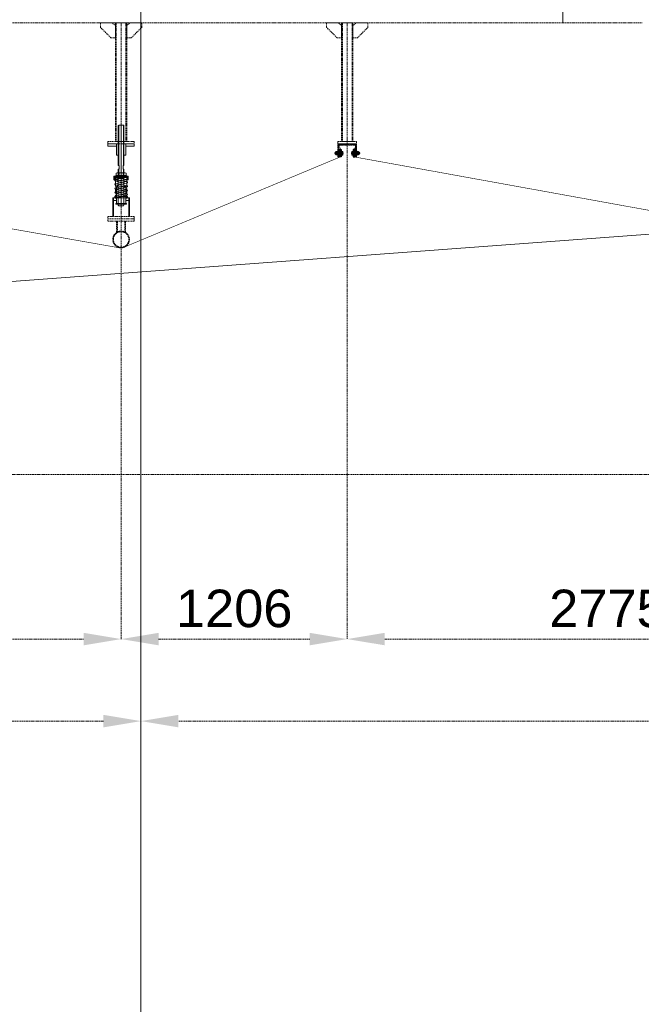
# Model space of a CAD drawing. Header units: millimetres. Extents: x -176817 to 571382, y -58489 to 156123.
# Tile 13 of 256: x -47393 to -44078, y -30771 to -25521. Entities that reach past the tile are written whole.
import ezdxf

# ---------------------------------------------------------------- set-up
doc = ezdxf.new("R2010")
doc.units = ezdxf.units.MM
doc.header["$LTSCALE"] = 0.2
for name, pattern in [('AM_ISO02W050', [7.5, 6, -1.5]), ('AM_ISO02W050x2', [3.75, 3, -0.75]), ('AM_ISO08W050', [18, 12, -1.5, 3, -1.5]), ('AM_ISO08W050x2', [9, 6, -0.75, 1.5, -0.75]), ('DASHDOT', [25.4, 12.7, -6.35, 0, -6.35]), ('HIDDEN', [9.525, 6.35, -3.175])]:
    doc.linetypes.add(name, pattern=pattern)
doc.layers.get('0').update_dxf_attribs({"lineweight": 13})
doc.layers.get('Defpoints').update_dxf_attribs({"lineweight": 13})
for name, color, linetype, lineweight in [('-A Siatka', 30, 'Continuous', 35), ('-AAA Podkład', 252, 'Continuous', 13), ('-AAA Widok', 2, 'Continuous', 30), ('-AAA Wymiar', 1, 'Continuous', 18), ('AM_0N', 7, 'Continuous', 13), ('AM_3N', 6, 'AM_ISO02W050', 13), ('AM_4N', 3, 'Continuous', 13), ('AM_7N', 4, 'AM_ISO08W050', 13), ('AM_8', 1, 'Continuous', 13)]:
    doc.layers.add(name, color=color, linetype=linetype, lineweight=lineweight)
doc.styles.get("Standard").update_dxf_attribs({"font": 'arial.ttf'})
doc.styles.add('WYMIARY', font='ROMANS.shx', dxfattribs={"width": 0.75, "oblique": 15})
doc.dimstyles.new('1 do 100', dxfattribs={"dimscale": 100, "dimtxt": 2, "dimasz": 2.5, "dimexe": 1.25, "dimexo": 0.625, "dimtad": 1, "dimdec": 0, "dimtxsty": 'WYMIARY', "dimcen": 2.5, "dimclrd": 256, "dimclre": 256, "dimclrt": 2, "dimadec": 0, "dimazin": 0, "dimtfac": 1, "dimtdec": 0, "dimtmove": 0, "dimatfit": 3, "dimfxl": 1.25, "dimlwd": -1, "dimlwe": -1, "dimarcsym": 0})
doc.dimstyles.new('STANDARD-100', dxfattribs={"dimscale": 100, "dimtxt": 2, "dimasz": 2, "dimexe": 0, "dimexo": 0, "dimgap": 0.6, "dimtad": 1, "dimdec": 0, "dimzin": 12, "dimdsep": 46, "dimtxsty": 'Standard', "dimcen": 1, "dimclrd": 256, "dimclre": 256, "dimclrt": 2, "dimadec": 0, "dimazin": 0, "dimtfac": 1, "dimtdec": 0, "dimtmove": 0, "dimatfit": 3, "dimfxl": 0, "dimtolj": 1, "dimtzin": 0, "dimarcsym": 0})

# ---------------------------------------------------------------- blocks, each defined once
blk = doc.blocks.new('*D8')
at = {"layer": '-AAA Wymiar', "transparency": 16777216}
for p, q in [((-46745.8, -45733.6), (-46745.8, 18984.3)), ((-37745.8, 18883.3), (-37745.8, 18984.3)), ((-46495.8, 18859.3), (-37995.8, 18859.3))]:
    blk.add_line(p, q, dxfattribs=at)
for points in [[(-46495.8, 18901), (-46495.8, 18817.6), (-46745.8, 18859.3)], [(-37995.8, 18901), (-37995.8, 18817.6), (-37745.8, 18859.3)]]:
    blk.add_solid(points, dxfattribs=at)
at = {"layer": 'Defpoints', "color": 0, "transparency": 16777216}
for p in [(-37745.8, 18859.3), (-37745.8, 18820.8), (-46745.8, -45796.1)]:
    blk.add_point(p, dxfattribs=at)
at = {"layer": '-AAA Wymiar', "color": 2, "transparency": 16777216, "insert": (-42245.8, 19021.8), "char_height": 200, "attachment_point": 5, "style": 'WYMIARY'}
blk.add_mtext('9000', dxfattribs=at)
blk = doc.blocks.new('*D875')
at = {"layer": '-AAA Podkład', "linetype": 'HIDDEN', "lineweight": -2, "ltscale": 5, "transparency": 16777216}
for p, q in [((8350, -46773.5), (8350, -46944.7)), ((17350, -46868.5), (17350, -46944.7)), ((17150, -46944.7), (8550, -46944.7))]:
    blk.add_line(p, q, dxfattribs=at)
at = {"layer": '-AAA Podkład', "linetype": 'HIDDEN', "ltscale": 5, "transparency": 16777216}
for points in [[(8550, -46911.4), (8550, -46978.1), (8350, -46944.7)], [(17150, -46911.4), (17150, -46978.1), (17350, -46944.7)]]:
    blk.add_solid(points, dxfattribs=at)
at = {"layer": 'Defpoints', "color": 0, "linetype": 'HIDDEN', "ltscale": 5, "transparency": 16777216}
for p in [(8350, -46773.5), (17350, -46868.5), (8350, -46944.7)]:
    blk.add_point(p, dxfattribs=at)
at = {"layer": '-AAA Podkład', "color": 2, "linetype": 'HIDDEN', "ltscale": 5, "transparency": 16777216, "insert": (12850, -46782.6), "char_height": 200, "attachment_point": 5}
blk.add_mtext('\\A1;9000', dxfattribs=at)
blk = doc.blocks.new('*D876')
at = {"layer": '-AAA Podkład', "linetype": 'HIDDEN', "lineweight": -2, "ltscale": 5, "transparency": 16777216}
for p, q in [((8350, -46773.5), (8350, -46944.7)), ((-650, -46809), (-650, -46944.7)), ((8150, -46944.7), (-450, -46944.7))]:
    blk.add_line(p, q, dxfattribs=at)
at = {"layer": '-AAA Podkład', "linetype": 'HIDDEN', "ltscale": 5, "transparency": 16777216}
for points in [[(-450, -46911.4), (-450, -46978.1), (-650, -46944.7)], [(8150, -46911.4), (8150, -46978.1), (8350, -46944.7)]]:
    blk.add_solid(points, dxfattribs=at)
at = {"layer": 'Defpoints', "color": 0, "linetype": 'HIDDEN', "ltscale": 5, "transparency": 16777216}
for p in [(8350, -46773.5), (-650, -46809), (-650, -46944.7)]:
    blk.add_point(p, dxfattribs=at)
at = {"layer": '-AAA Podkład', "color": 2, "linetype": 'HIDDEN', "ltscale": 5, "transparency": 16777216, "insert": (3850, -46782.6), "char_height": 200, "attachment_point": 5}
blk.add_mtext('\\A1;9000', dxfattribs=at)
blk = doc.blocks.new('*D890')
at = {"layer": '-AAA Podkład', "linetype": 'HIDDEN', "lineweight": -2, "ltscale": 5, "transparency": 16777216}
for p, q in [((9450, -43841.2), (9450, -46507.2)), ((12225, -44328.5), (12225, -46507.2)), ((12025, -46507.2), (9650, -46507.2))]:
    blk.add_line(p, q, dxfattribs=at)
at = {"layer": '-AAA Podkład', "linetype": 'HIDDEN', "ltscale": 5, "transparency": 16777216}
for points in [[(9650, -46473.9), (9650, -46540.5), (9450, -46507.2)], [(12025, -46473.9), (12025, -46540.5), (12225, -46507.2)]]:
    blk.add_solid(points, dxfattribs=at)
at = {"layer": 'Defpoints', "color": 0, "linetype": 'HIDDEN', "ltscale": 5, "transparency": 16777216}
for p in [(9450, -43841.2, 0), (12225, -44328.5, 0), (9450, -46507.2)]:
    blk.add_point(p, dxfattribs=at)
at = {"layer": '-AAA Podkład', "color": 2, "linetype": 'HIDDEN', "ltscale": 5, "transparency": 16777216, "insert": (10837.5, -46345.1), "char_height": 200, "attachment_point": 5}
blk.add_mtext('\\A1;2775', dxfattribs=at)
blk = doc.blocks.new('*D891')
at = {"layer": '-AAA Podkład', "linetype": 'HIDDEN', "lineweight": -2, "ltscale": 5, "transparency": 16777216}
for p, q in [((9450, -43841.2), (9450, -46507.2)), ((8244, -44409.3), (8244, -46507.2)), ((9250, -46507.2), (8444, -46507.2))]:
    blk.add_line(p, q, dxfattribs=at)
at = {"layer": '-AAA Podkład', "linetype": 'HIDDEN', "ltscale": 5, "transparency": 16777216}
for points in [[(8444, -46473.9), (8444, -46540.5), (8244, -46507.2)], [(9250, -46473.9), (9250, -46540.5), (9450, -46507.2)]]:
    blk.add_solid(points, dxfattribs=at)
at = {"layer": 'Defpoints', "color": 0, "linetype": 'HIDDEN', "ltscale": 5, "transparency": 16777216}
for p in [(9450, -43841.2, 0), (8244, -44409.3), (8244, -46507.2)]:
    blk.add_point(p, dxfattribs=at)
at = {"layer": '-AAA Podkład', "color": 2, "linetype": 'HIDDEN', "ltscale": 5, "transparency": 16777216, "insert": (8847, -46345.1), "char_height": 200, "attachment_point": 5}
blk.add_mtext('\\A1;1206', dxfattribs=at)
blk = doc.blocks.new('*D892')
at = {"layer": '-AAA Podkład', "linetype": 'HIDDEN', "lineweight": -2, "ltscale": 5, "transparency": 16777216}
for p, q in [((5450, -43856.9), (5450, -46507.2)), ((8244, -44409.3), (8244, -46507.2)), ((8044, -46507.2), (5650, -46507.2))]:
    blk.add_line(p, q, dxfattribs=at)
at = {"layer": '-AAA Podkład', "linetype": 'HIDDEN', "ltscale": 5, "transparency": 16777216}
for points in [[(5650, -46473.9), (5650, -46540.5), (5450, -46507.2)], [(8044, -46473.9), (8044, -46540.5), (8244, -46507.2)]]:
    blk.add_solid(points, dxfattribs=at)
at = {"layer": 'Defpoints', "color": 0, "linetype": 'HIDDEN', "ltscale": 5, "transparency": 16777216}
for p in [(5450, -43856.9, 0), (8244, -44409.3), (5450, -46507.2)]:
    blk.add_point(p, dxfattribs=at)
at = {"layer": '-AAA Podkład', "color": 2, "linetype": 'HIDDEN', "ltscale": 5, "transparency": 16777216, "insert": (6847, -46345.1), "char_height": 200, "attachment_point": 5}
blk.add_mtext('\\A1;2794', dxfattribs=at)
blk = doc.blocks.new('*U1083')
at = {"layer": 'AM_0N'}
for p, q in [((-28, 230.6), (28, 230.6)), ((-28, 226.6), (-28, 230.6)), ((28, 226.6), (-28, 226.6)), ((28, 230.6), (28, 226.6))]:
    blk.add_line(p, q, dxfattribs=at)
at = {"layer": 'AM_7N', "linetype": 'AM_ISO08W050x2'}
blk.add_line((0, 233.6), (0, 223.6), dxfattribs=at)
blk = doc.blocks.new('*U1084')
at = {"layer": 'AM_0N'}
for p, q in [((33.8, 222.6), (-33, 222.6)), ((29.3, 219.8), (-30.7, 209)), ((-2.7, 214.1), (-30.3, 215.9)), ((-29.7, 215.9), (30.3, 219.9)), ((-29.3, 201.1), (30.7, 211.9)), ((30, 219.9), (30.3, 219.9)), ((-30.7, 201.1), (7.4, 194.3)), ((29.3, 198.2), (-30.7, 187.4)), ((-30.7, 179.5), (7.4, 172.7)), ((29.3, 176.6), (-30.7, 165.8)), ((-30.7, 157.9), (7.4, 151.1)), ((-29.3, 179.5), (30.7, 190.3)), ((-29.3, 157.9), (30.7, 168.7)), ((30.7, 198.2), (-7.4, 205.1)), ((30.7, 176.6), (-7.4, 183.5)), ((30.7, 155), (-7.4, 161.9)), ((-33.8, 112), (33, 112)), ((29.3, 155), (-30.7, 144.2)), ((-30.7, 136.3), (7.4, 129.5)), ((29.3, 133.4), (-30.7, 122.6)), ((29.7, 118.7), (-30.3, 114.7)), ((-30, 114.7), (-30.3, 114.7)), ((-29.3, 136.3), (30.7, 147.1)), ((-29.3, 114.7), (30.7, 125.5)), ((30.7, 133.4), (-7.4, 140.3)), ((2.7, 120.5), (30.3, 118.7))]:
    blk.add_line(p, q, dxfattribs=at)
for centre, start, end in [((-30, 219.9), 138.0181, 273.8226), ((30, 215.9), 280.2034, 100.2034), ((30, 223.9), 273.8226, 340.5288), ((-30, 205.1), 100.2034, 280.2034), ((-30, 183.5), 100.2034, 280.2034), ((-30, 161.9), 100.2034, 280.2034), ((30, 194.3), 280.2034, 100.2034), ((30, 172.7), 280.2034, 100.2034), ((-30, 140.3), 100.2034, 280.2034), ((-30, 118.7), 100.2034, 280.2034), ((-30, 110.7), 93.8226, 160.5288), ((30, 151.1), 280.2034, 100.2034), ((30, 129.5), 280.2034, 100.2034), ((30, 114.7), 318.0181, 93.8226)]:
    blk.add_arc(centre, 4, start, end, dxfattribs=at)
at = {"layer": 'AM_7N', "linetype": 'AM_ISO08W050x2'}
for p, q in [((-30, 109), (-30, 225.6)), ((0, 109), (0, 225.6)), ((30, 109), (30, 225.6))]:
    blk.add_line(p, q, dxfattribs=at)
blk = doc.blocks.new('*U1085')
at = {"layer": 'AM_0N'}
for p, q in [((-28, 82), (28, 82)), ((-28, 78), (-28, 82)), ((28, 78), (-28, 78)), ((28, 82), (28, 78))]:
    blk.add_line(p, q, dxfattribs=at)
at = {"layer": 'AM_7N', "linetype": 'AM_ISO08W050x2'}
blk.add_line((0, 85), (0, 75), dxfattribs=at)
blk = doc.blocks.new('*U1086')
at = {"layer": 'AM_0N'}
for p, q in [((-26.6, 242.6), (-21.4, 245.6)), ((-26.6, 242.6), (-26.6, 233.6)), ((-26.6, 233.6), (-21.4, 230.6)), ((21.3, 245.6), (-21.4, 245.6)), ((21.3, 230.6), (-21.4, 230.6)), ((-13.3, 242.6), (-13.3, 233.6)), ((13.3, 242.6), (13.3, 233.6)), ((26.6, 242.6), (21.3, 245.6)), ((26.6, 233.6), (21.3, 230.6)), ((26.6, 242.6), (26.6, 233.6))]:
    blk.add_line(p, q, dxfattribs=at)
for centre, radius, start, end in [((-19.9, 232.9), 11.7, 55.5615, 115.5615), ((-19.9, 243.3), 11.7, 244.4385, 304.4385), ((0, 200.7), 43.9, 72.383, 107.617), ((0, 275.4), 43.9, 252.383, 287.617), ((19.9, 232.9), 11.7, 64.4385, 124.4385), ((19.9, 243.3), 11.7, 235.5615, 295.5615)]:
    blk.add_arc(centre, radius, start, end, dxfattribs=at)
at = {"layer": 'AM_7N', "linetype": 'AM_ISO08W050x2'}
blk.add_line((0, 248.6), (0, 227.6), dxfattribs=at)
blk = doc.blocks.new('A$C09B41FFC')
at = {"layer": '-AAA Podkład', "color": 7}
for p, q in [((-13, 500), (-13, 284.6)), ((0, 500), (0, 70)), ((13, 500), (13, 284.6)), ((-13, 264.6), (-13, 214.6)), ((13, 264.6), (13, 214.6)), ((-16, 222.6), (-16, 226.6)), ((-15, 222.6), (15, 222.6)), ((-15, 214.6), (15, 214.6)), ((16, 222.6), (16, 226.6)), ((-16.2, 172.6), (-15, 172.6)), ((-15.2, 171.6), (-15, 171.6)), ((15, 172.6), (16.2, 172.6)), ((15, 171.6), (15.2, 171.6)), ((-16.2, 82), (-15, 82)), ((-16.2, 82), (-15, 82)), ((-15.2, 83), (-15, 83)), ((16.2, 82, 0), (15, 82, 0)), ((21.2, 82), (20, 82))]:
    blk.add_line(p, q, dxfattribs=at)
for points in [[(15, 284.6), (15, 498), (13, 500), (-13, 500), (-15, 498), (-15, 284.6)], [(-15, 264.6), (-10.5, 264.6), (-10.5, 284.6), (-15, 284.6)], [(-15, 264.6), (-15, 72), (-13, 70), (13, 70), (15, 72), (15, 264.6)], [(15, 264.6), (10.5, 264.6), (10.5, 284.6), (15, 284.6)], [(-15, 226.6), (-38.1, 226.6), (-38.1, 222.6), (-15, 222.6)], [(-15, 222.6), (-38.1, 222.6), (-38.1, 207.6), (-15, 207.6)], [(15, 226.6), (38.1, 226.6), (38.1, 222.6), (15, 222.6)], [(15, 222.6), (38.1, 222.6), (38.1, 207.6), (15, 207.6)], [(-25, 112), (-41.2, 112), (-41.2, 98), (-25, 98)], [(25, 98), (41.3, 98), (41.3, 112), (25, 112)]]:
    blk.add_lwpolyline(points, dxfattribs=at)
at = {"layer": '-AAA Podkład', "color": 7, "elevation": 0}
for points in [[(-25, 400), (-70, 400), (-70, 388), (-25, 388)], [(25, 388), (70, 388), (70, 400), (25, 400)], [(-44.4, 12), (-44.4, 112), (-41.2, 112), (-41.2, 12)], [(44.5, 12), (44.5, 112), (41.3, 112), (41.3, 12)]]:
    blk.add_lwpolyline(points, dxfattribs=at)
for points in [[(-25, 340), (-25, 400), (-14.2, 400), (-13.2, 399), (-13.2, 341), (-14.2, 340)], [(25, 340), (25, 400), (14.2, 400), (13.2, 399), (13.2, 341), (14.2, 340)]]:
    blk.add_lwpolyline(points, close=True, dxfattribs=at)
at = {"layer": '-AAA Podkład', "color": 7}
for points in [[(-38.1, 207.6), (-35.2, 207.6), (-35.2, 222.6), (-38.1, 222.6)], [(38.1, 207.6), (35.2, 207.6), (35.2, 222.6), (38.1, 222.6)], [(-25, 172.6), (-25, 82), (-16.2, 82), (-15.2, 83), (-15.2, 171.6), (-16.2, 172.6)], [(25, 172.6), (25, 82), (16.2, 82), (15.2, 83), (15.2, 171.6), (16.2, 172.6)]]:
    blk.add_lwpolyline(points, close=True, dxfattribs=at)
blk.add_circle((-30, 118.7), 4, dxfattribs=at)
for points in [[(-25, 112), (-25, 113), (-26, 112)], [(25, 112), (25, 113), (26, 112)]]:
    blk.add_solid(points, dxfattribs=at)
for name in ['*U1084', '*U1083', '*U1086', '*U1085']:
    blk.add_blockref(name, (0, 0), dxfattribs=at)
blk = doc.blocks.new('*U1058')
at = {"layer": 'AM_0N'}
for p, q in [((5.7, -1), (-5.6, -1)), ((-5.6, -1), (-5.6, -1.6)), ((5.7, -1.6), (-5.6, -1.6)), ((-5.6, -1.6), (-2.4, -4.9)), ((-3, -6.3), (-2.4, -5.7)), ((3, -6.3), (-3, -6.3)), ((-3, -20.4), (-3, -6.3)), ((3, -20.4), (-3, -20.4)), ((-2.4, -21), (-3, -20.4)), ((2.4, -4.9), (-2.4, -4.9)), ((-2.4, -5.7), (-2.4, -4.9)), ((-2.4, -21), (2.4, -21)), ((5.7, -1.6), (2.4, -4.9)), ((2.4, -5.7), (2.4, -4.9)), ((3, -6.3), (2.4, -5.7)), ((2.4, -21), (3, -20.4)), ((3, -20.4), (3, -6.3)), ((5.7, -1.6), (5.7, -1))]:
    blk.add_line(p, q, dxfattribs=at)
at = {"layer": 'AM_3N', "linetype": 'AM_ISO02W050x2'}
for p, q in [((-3.4, -1), (0, -5.4)), ((-0.7, -4.4), (-0.7, -1)), ((0.7, -4.4), (-0.7, -4.4)), ((3.4, -1), (0, -5.4)), ((0.7, -4.4), (0.7, -1))]:
    blk.add_line(p, q, dxfattribs=at)
at = {"layer": 'AM_4N'}
for p, q in [((-2.4, -5.7), (-2.4, -6.3)), ((-2.4, -6.3), (-2.4, -21)), ((2.4, -5.7), (2.4, -6.3)), ((2.4, -6.3), (2.4, -21))]:
    blk.add_line(p, q, dxfattribs=at)
at = {"layer": 'AM_7N', "linetype": 'AM_ISO08W050x2'}
blk.add_line((0, 2), (0, -24), dxfattribs=at)
blk = doc.blocks.new('*U1059')
at = {"layer": 'AM_0N'}
for p, q in [((6, -12), (-6, -12)), ((-6, -12), (-6, -13.6)), ((-6, -13.6), (6, -13.6)), ((6, -13.6), (6, -12))]:
    blk.add_line(p, q, dxfattribs=at)
at = {"layer": 'AM_7N', "linetype": 'AM_ISO08W050x2'}
blk.add_line((0, -16.6), (0, -9), dxfattribs=at)
blk = doc.blocks.new('*U1060')
at = {"layer": 'AM_0N'}
for p, q in [((-5.8, -14.4), (-4.4, -13.6)), ((-5.8, -14.4), (-5.8, -18)), ((-5.8, -18), (-4.4, -18.8)), ((4.5, -13.6), (-4.4, -13.6)), ((4.5, -18.8), (-4.4, -18.8)), ((-2.9, -14.4), (-2.9, -18)), ((2.9, -14.4), (2.9, -18)), ((5.8, -14.4), (4.5, -13.6)), ((5.8, -18), (4.5, -18.8)), ((5.8, -14.4), (5.8, -18))]:
    blk.add_line(p, q, dxfattribs=at)
for centre, radius, start, end in [((-4.3, -16.5), 2.55, 55.5615, 115.5615), ((-4.3, -15.9), 2.55, 244.4385, 304.4385), ((0, -23.5), 9.54, 72.383, 107.617), ((0, -8.9), 9.54, 252.383, 287.617), ((4.3, -16.5), 2.55, 64.4385, 124.4385), ((4.3, -15.9), 2.55, 235.5615, 295.5615)]:
    blk.add_arc(centre, radius, start, end, dxfattribs=at)
at = {"layer": 'AM_7N', "linetype": 'AM_ISO08W050x2'}
blk.add_line((0, -10.6), (0, -21.8), dxfattribs=at)
blk = doc.blocks.new('okucie')
at = {"layer": 'AM_8'}
h = blk.add_hatch(dxfattribs=at)
h.set_pattern_fill('ANSI31', color=256, scale=0.5, style=0)
h.set_pattern_definition([(45, (-21727.3335, 85443.8012), (-1.122532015, 1.122532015), [])])
h.paths.add_polyline_path([(-3.5, -5), (-3.5, -3.8), (-6.3, -1), (-20, -1), (-20, -5)])
h.paths.add_polyline_path([(20, -5), (20, -1), (6.3, -1), (3.5, -3.8), (3.5, -5)])
h = blk.add_hatch(dxfattribs=at)
h.set_pattern_fill('ANSI31', color=256, scale=0.5, angle=90, style=0)
h.set_pattern_definition([(135, (-21776.6445, 85446.8), (-1.122532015, -1.122532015), [])])
h.paths.add_polyline_path([(-3.5, -8), (-20, -8), (-20, -12), (-3.5, -12)])
h.paths.add_polyline_path([(20, -8), (3.5, -8), (3.5, -12), (6, -12), (20, -12)])
at = {"layer": '-AAA Widok'}
for p, q in [((-3.5, -3.8, 0), (3.5, -3.8, 0)), ((-3.5, -12, 0), (-3.5, -8)), ((3.5, -12, 0), (3.5, -8))]:
    blk.add_line(p, q, dxfattribs=at)
for points in [[(-20, -5), (20, -5), (20, -1), (-20, -1)], [(-20, -12), (20, -12), (20, -8), (-20, -8)]]:
    blk.add_lwpolyline(points, close=True, dxfattribs=at)
at = {"layer": '-AAA Widok', "elevation": 0}
blk.add_lwpolyline([(-20, -5), (20, -5), (20, -1), (-20, -1)], close=True, dxfattribs=at)
for points in [[(-6.3, -1), (-3.5, -3.8), (-3.5, -5)], [(6.3, -1), (3.5, -3.8), (3.5, -5)]]:
    blk.add_lwpolyline(points, dxfattribs=at)
at = {"layer": '-AAA Wymiar'}
for p, q in [((-20, -8), (-20, -5)), ((20, -8), (20, -5))]:
    blk.add_line(p, q, dxfattribs=at)
at = {"layer": 'AM_0N'}
for name in ['*U1058', '*U1059', '*U1060']:
    blk.add_blockref(name, (0, 0), dxfattribs=at)
blk = doc.blocks.new('*U1065')
at = {"layer": 'AM_0N'}
for p, q in [((-33, 4.1), (-32.1, 5)), ((-33, 4.1), (-33, -4.1)), ((-2.5, 5), (-32.1, 5)), ((-32.1, 5), (-32.1, -5)), ((-2.5, 5), (-2.5, -5)), ((-2.5, 5), (-1.6, 4.6)), ((2, 4.6), (-1.6, 4.6)), ((2, 4.6), (2, 7.7)), ((2.6, 7.7), (2, 7.7)), ((2, -4.6), (2, 4.6)), ((7.6, 9.8), (2.6, 9.8)), ((2.6, 9.8), (2.6, 7.7)), ((2.6, 7.7), (2.6, -7.7)), ((7.6, 4.9), (2.6, 4.9)), ((7.6, 9.8), (8.4, 8.5)), ((8.4, -8.5), (8.4, 8.5)), ((-32.1, -5), (-33, -4.1)), ((-2.5, -5), (-32.1, -5)), ((-2.5, -5), (-1.6, -4.6)), ((2, -4.6), (-1.6, -4.6)), ((2, -7.7), (2, -4.6)), ((2.6, -7.7), (2, -7.7)), ((7.6, -4.9), (2.6, -4.9)), ((2.6, -7.7), (2.6, -9.8)), ((7.6, -9.8), (2.6, -9.8)), ((7.6, -9.8), (8.4, -8.5))]:
    blk.add_line(p, q, dxfattribs=at)
for centre, radius, start, end in [((4.1, 7.4), 4.34, 325.5531, 25.5531), ((-7.8, 0), 16.2, 342.3875, 17.6125), ((4.1, -7.4), 4.34, 334.4469, 34.4469)]:
    blk.add_arc(centre, radius, start, end, dxfattribs=at)
at = {"layer": 'AM_4N'}
for p, q in [((-2.5, 4.1), (-33, 4.1)), ((-2.5, 4.1), (-1.6, 4.6)), ((-2.5, -4.1), (-33, -4.1)), ((-2.5, -4.1), (-1.6, -4.6))]:
    blk.add_line(p, q, dxfattribs=at)
at = {"layer": 'AM_7N', "linetype": 'AM_ISO08W050x2'}
blk.add_line((11.4, 0), (-36, 0), dxfattribs=at)
blk = doc.blocks.new('*U1066')
at = {"layer": 'AM_0N'}
for p, q in [((-20, 10), (-20, -10)), ((-18, 10), (-20, 10)), ((-18, -10), (-18, 10)), ((-20, -10), (-18, -10))]:
    blk.add_line(p, q, dxfattribs=at)
at = {"layer": 'AM_7N', "linetype": 'AM_ISO08W050x2'}
blk.add_line((-15, 0), (-23, 0), dxfattribs=at)
blk = doc.blocks.new('*U1067')
at = {"layer": 'AM_0N'}
for p, q in [((-27.3, 9.2), (-28.4, 7.3)), ((-28.4, -7.3), (-28.4, 7.3)), ((-21.1, 9.2), (-27.3, 9.2)), ((-21.1, 4.6), (-27.3, 4.6)), ((-21.1, 9.2), (-20, 7.3)), ((-20, -7.3), (-20, 7.3)), ((-27.3, -9.2), (-28.4, -7.3)), ((-21.1, -4.6), (-27.3, -4.6)), ((-21.1, -9.2), (-27.3, -9.2)), ((-21.1, -9.2), (-20, -7.3))]:
    blk.add_line(p, q, dxfattribs=at)
for centre, radius, start, end in [((-23.9, 6.9), 4.08, 154.4385, 214.4385), ((-12.7, 0), 15.3, 162.383, 197.617), ((-24.5, 6.9), 4.08, 325.5615, 25.5615), ((-35.7, 0), 15.3, 342.383, 17.617), ((-23.9, -6.9), 4.08, 145.5615, 205.5615), ((-24.5, -6.9), 4.08, 334.4385, 34.4385)]:
    blk.add_arc(centre, radius, start, end, dxfattribs=at)
at = {"layer": 'AM_7N', "linetype": 'AM_ISO08W050x2'}
blk.add_line((-17, 0), (-31.4, 0), dxfattribs=at)
blk = doc.blocks.new('*U1068')
at = {"layer": 'AM_0N'}
for p, q in [((0, 10), (0, -10)), ((2, 10), (0, 10)), ((2, -10), (2, 10)), ((0, -10), (2, -10))]:
    blk.add_line(p, q, dxfattribs=at)
at = {"layer": 'AM_7N', "linetype": 'AM_ISO08W050x2'}
blk.add_line((5, 0), (-3, 0), dxfattribs=at)
blk = doc.blocks.new('Okucie+śruba')
at = {"layer": '-AAA Widok', "color": 42, "xscale": -1, "rotation": 90}
blk.add_blockref('okucie', (-12, 0), dxfattribs=at)
at = {"layer": 'AM_0N', "color": 42}
for name in ['*U1065', '*U1067', '*U1066', '*U1068']:
    blk.add_blockref(name, (0, 0), dxfattribs=at)
blk = doc.blocks.new('Profil rev.B')
at = {"layer": '-A Siatka', "linetype": 'HIDDEN', "const_width": 3, "elevation": 0}
blk.add_lwpolyline([(4789.1, 1112.9), (4789.1, 1062.9), (7541, 577.3, 0.143564), (7555.3, 578.9), (8714.1, 1062.9), (8714.1, 1112.9)], format="xyb", dxfattribs=at)
blk.add_lwpolyline([(11523.4, 567.4), (11523.4, 567.4), (8789.1, 1062.9), (8789.1, 1062.9), (8789.1, 1112.9)], dxfattribs=at)
at = {"layer": '-AAA Wymiar'}
blk.add_blockref('Okucie+śruba', (8719.6, 1082.9, 0), dxfattribs=at)
at = {"layer": '-AAA Wymiar', "xscale": -1}
blk.add_blockref('Okucie+śruba', (8783.6, 1082.9, 0), dxfattribs=at)
blk = doc.blocks.new('Podkład rev.B')
at = {"layer": '-AAA Podkład', "linetype": 'HIDDEN', "ltscale": 5}
h = blk.add_hatch(dxfattribs=at)
h.set_pattern_fill('ANSI32', color=256)
h.set_pattern_definition([(45, (-41909.764, -48412.105), (-6.7351921, 6.7351921), []), (45, (-41905.274, -48412.105), (-6.7351921, 6.7351921), [])])
h.paths.add_polyline_path([(9400, -43866), (9450, -43866), (9450, -43867.9, -0.414214), (9444.9, -43873), (9407, -43873), (9407, -43930.9, -0.414214), (9401.9, -43936), (9400, -43936)])
h.paths.add_polyline_path([(9450, -43867.9), (9450, -43866), (9500, -43866), (9500, -43936), (9498.1, -43936, -0.414214), (9493, -43930.9), (9493, -43873), (9455.1, -43873, -0.414214)])
for p, q in [((8350, 2544.3, 0), (8350, -48454.9, 0)), ((8244, -43221, 0), (8244, -43854, 0)), ((9450, -43221, 0), (9450, -43854, 0)), ((8244, -44420.4, 0), (8244, -44166)), ((8219.9, -44338.7, 0), (8219.9, -44278, 0)), ((8223.9, -44336.4, 0), (8223.9, -44278, 0)), ((8264.2, -44336.4, 0), (8264.2, -44278, 0)), ((8268.2, -44338.7, 0), (8268.2, -44278, 0))]:
    blk.add_line(p, q, dxfattribs=at)
at = {"layer": '-AAA Podkład', "linetype": 'HIDDEN', "ltscale": 5, "elevation": 0}
for points in [[(36922.7, -38239.2), (-1301.7, -38239.2), (-1301.7, -45629.3), (36922.7, -45629.3)], [(8214, -43301), (8190, -43301), (8134, -43245), (8134, -43221), (8198, -43221), (8214, -43237)], [(8274, -43854), (8214, -43854), (8214, -43221), (8274, -43221)], [(8274, -43301), (8298, -43301), (8354, -43245), (8354, -43221), (8290, -43221), (8274, -43237)], [(9420, -43301), (9396, -43301), (9340, -43245), (9340, -43221), (9404, -43221), (9420, -43237)], [(9480, -43854), (9420, -43854), (9420, -43221), (9480, -43221)], [(9480, -43301), (9504, -43301), (9560, -43245), (9560, -43221), (9496, -43221), (9480, -43237)], [(8314, -43866), (8174, -43866), (8174, -43854), (8314, -43854)], [(9500, -43866), (9400, -43866), (9400, -43854), (9500, -43854)], [(8314, -44254), (8174, -44254), (8174, -44266), (8314, -44266)], [(8314, -44278), (8174, -44278), (8174, -44266), (8314, -44266)]]:
    blk.add_lwpolyline(points, close=True, dxfattribs=at)
at = {"layer": '-AAA Podkład', "linetype": 'HIDDEN', "ltscale": 5}
for points in [[(8350, -43221), (8350, -43156), (8350, -43091), (8350, -43026), (8350, -42961), (8279.7, -42961), (8209.4, -42961), (8139.1, -42961), (8068.8, -42961), (7998.4, -42961), (7928.1, -42961), (7857.8, -42961), (7787.5, -42961), (7717.2, -42961), (7646.9, -42961)], [(7646.9, -43221), (7717.2, -43221), (7787.5, -43221), (7857.8, -43221), (7928.1, -43221), (7998.4, -43221), (8068.8, -43221), (8139.1, -43221), (8209.4, -43221), (8279.7, -43221), (8350, -43221)], [(10600, -43221), (10600, -43156)], [(8350, -43156), (8350, -43221), (8420.3, -43221), (8490.6, -43221), (8560.9, -43221), (8631.3, -43221), (8701.6, -43221), (8771.9, -43221), (8842.2, -43221), (8912.5, -43221), (8982.8, -43221), (9053.1, -43221), (9123.4, -43221), (9193.8, -43221), (9264.1, -43221), (9334.4, -43221), (9404.7, -43221), (9475, -43221), (9545.3, -43221), (9615.6, -43221), (9685.9, -43221), (9756.3, -43221), (9826.6, -43221), (9896.9, -43221), (9967.2, -43221), (10037.5, -43221), (10107.8, -43221), (10178.1, -43221), (10248.4, -43221), (10318.8, -43221), (10389.1, -43221), (10459.4, -43221), (10529.7, -43221), (10600, -43221)], [(10600, -43156), (10600, -43221), (10670.3, -43221), (10740.6, -43221), (10810.9, -43221), (10881.3, -43221), (10951.6, -43221), (11021.9, -43221)]]:
    blk.add_lwpolyline(points, dxfattribs=at)
at = {"layer": '-AAA Podkład', "linetype": 'HIDDEN', "ltscale": 5, "elevation": 0}
for points in [[(8218, -43854), (8218, -43221)], [(8270, -43221), (8270, -43854)], [(9424, -43854), (9424, -43221)], [(9476, -43221), (9476, -43854)]]:
    blk.add_lwpolyline(points, dxfattribs=at)
for points in [[(9400, -43866), (9450, -43866), (9450, -43867.9, -0.414214), (9444.9, -43873), (9407, -43873), (9407, -43930.9, -0.414214), (9401.9, -43936), (9400, -43936)], [(9450, -43867.9), (9450, -43866), (9500, -43866), (9500, -43936), (9498.1, -43936, -0.414214), (9493, -43930.9), (9493, -43873), (9455.1, -43873, -0.414214)]]:
    blk.add_lwpolyline(points, format="xyb", close=True, dxfattribs=at)
at = {"layer": '-AAA Podkład', "linetype": 'HIDDEN', "ltscale": 5}
for radius in [44.5, 41.2]:
    blk.add_circle((8244, -44376, 0), radius, dxfattribs=at)
blk.add_blockref('A$C09B41FFC', (8244, -44266, 0), dxfattribs=at)
for base, p1, p2, picture, middle in [((8244, -46507.2, 0), (9450, -43841.2, 0), (8244, -44409.3, 0), '*D891', (8847, -46345.1, 0)), ((9450, -46507.2, 0), (12225, -44328.5, 0), (9450, -43841.2, 0), '*D890', (10837.5, -46345.1, 0)), ((5450, -46507.2, 0), (8244, -44409.3, 0), (5450, -43856.9, 0), '*D892', (6847, -46345.1, 0)), ((-650, -46944.7, 0), (8350, -46773.5, 0), (-650, -46809, 0), '*D876', (3850, -46782.6, 0)), ((8350, -46944.7, 0), (17350, -46868.5, 0), (8350, -46773.5, 0), '*D875', (12850, -46782.6, 0))]:
    dim = blk.add_linear_dim(base=base, p1=p1, p2=p2, dimstyle='STANDARD-100', dxfattribs=at)
    dim.commit()
    dim.dimension.update_dxf_attribs({"geometry": picture, "text_midpoint": middle})

msp = doc.modelspace()

# ---------------------------------------------------------------- linework, layer by layer
at = {"layer": '-AAA Wymiar'}
msp.add_line((-10136.3136, -24152.2473), (-62528.8682, -28036.4309), dxfattribs=at)
at = {"color": 252, "linetype": 'DASHDOT', "ltscale": 3}
msp.add_line((-46745.7819, 19253.2914), (-46745.7819, -30771.4395), dxfattribs=at)

# ---------------------------------------------------------------- block references
at = {"layer": '-AAA Widok'}
msp.add_blockref('Profil rev.B', (-54397.4159, -27315.3924, 0), dxfattribs=at)
at = {"layer": '-AAA Wymiar'}
msp.add_blockref('Podkład rev.B', (-55095.7819, 17683.4632, 0), dxfattribs=at)

# ---------------------------------------------------------------- dimensions: what is measured, and where the dimension line sits
dim = msp.add_linear_dim(base=(-37745.7819, 18859.2967), p1=(-46745.7819, -45796.0606), p2=(-37745.7819, 18820.7747), dimstyle='1 do 100', override={"dimtmove": 1}, dxfattribs=at)
dim.commit()
dim.dimension.update_dxf_attribs({"geometry": '*D8', "text_midpoint": (-42245.7819, 19021.7967)})

doc.saveas('drawing.dxf')
